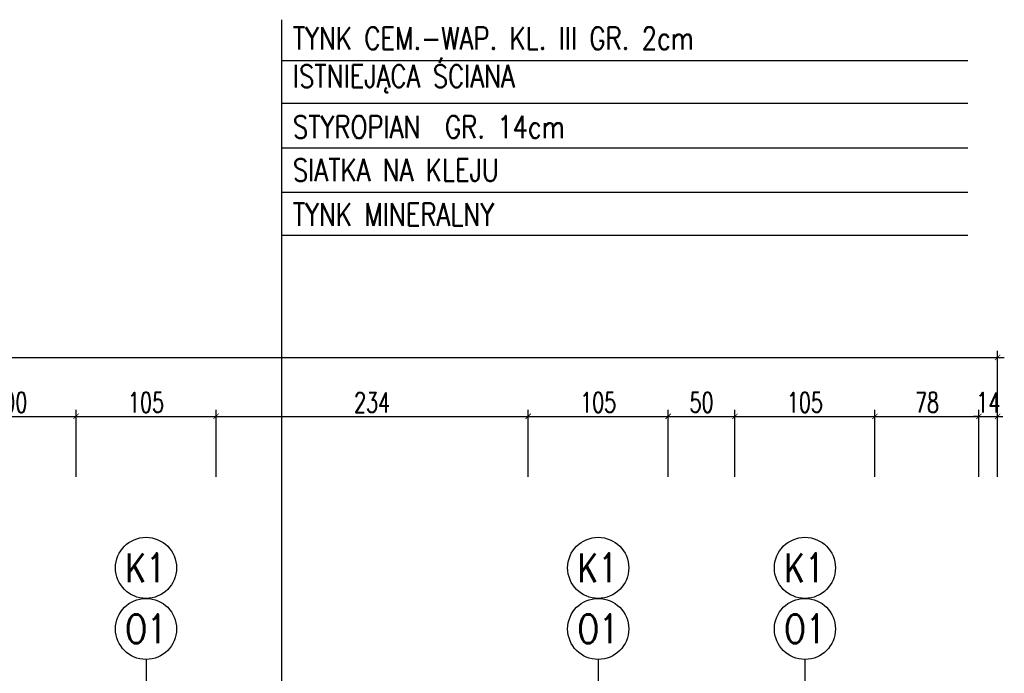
# Model space of a CAD drawing. Header units: millimetres. Extents: x 50026 to 146998, y 1038179 to 1573505.
# Tile 79 of 122: x 60537 to 61275, y 1048171 to 1048662. Entities that reach past the tile are written whole.
import ezdxf

# ---------------------------------------------------------------- set-up
doc = ezdxf.new("R2010")
doc.units = ezdxf.units.MM
doc.header["$LTSCALE"] = 0.025
for name, color, linetype in [('NAPISY', 2, 'Continuous'), ('OKNA OPISY', 7, 'Continuous'), ('zA_okna opisy', 7, 'Continuous'), ('ściany', 5, 'Continuous')]:
    doc.layers.add(name, color=color, linetype=linetype)
doc.styles.add('KS', font='romans.shx', dxfattribs={"width": 0.8, "height": 17.5})
doc.styles.add('ROMANS', font='romans.shx', dxfattribs={"width": 0.7})
doc.dimstyles.new('SIL', dxfattribs={"dimtxt": 15, "dimasz": 4, "dimexe": 5, "dimexo": 5, "dimgap": 3, "dimtad": 1, "dimdec": 4, "dimrnd": 0.5, "dimdsep": 46, "dimtxsty": 'ROMANS', "dimblk1": 'ARCHTICK', "dimblk2": 'ARCHTICK', "dimsah": 1, "dimcen": 5, "dimdle": 5, "dimclrd": 1, "dimclre": 1, "dimclrt": 2, "dimadec": 1, "dimazin": 0, "dimtfac": 0.013333, "dimtdec": 4, "dimtix": 1, "dimtmove": 0, "dimatfit": 3, "dimldrblk": 'ARCHTICK', "dimfxl": 0, "dimtolj": 1, "dimtzin": 0, "dimarcsym": 0})

# ---------------------------------------------------------------- blocks, each defined once
blk = doc.blocks.new('_ArchTick')
at = {"color": 0, "linetype": 'ByBlock', "const_width": 0.15}
blk.add_lwpolyline([(-0.5, -0.5), (0.5, 0.5)], dxfattribs=at)
blk = doc.blocks.new('*D204')
at = {"layer": 'Defpoints', "color": 0}
for p in [(60579.27, 1048364.19), (60479.27, 1048313.88), (60579.27, 1048313.88)]:
    blk.add_point(p, dxfattribs=at)
at = {"layer": 'ściany', "color": 1, "lineweight": -2}
for p, q in [((60479.27, 1048318.88), (60479.27, 1048369.19)), ((60579.27, 1048318.88), (60579.27, 1048369.19)), ((60474.27, 1048364.19), (60584.27, 1048364.19))]:
    blk.add_line(p, q, dxfattribs=at)
at = {"layer": 'ściany', "color": 1, "lineweight": -2, "xscale": 4, "yscale": 4, "zscale": 4, "rotation": 180}
blk.add_blockref('_ArchTick', (60479.27, 1048364.19), dxfattribs=at)
at = {"layer": 'ściany', "color": 1, "lineweight": -2, "xscale": 4, "yscale": 4, "zscale": 4}
blk.add_blockref('_ArchTick', (60579.27, 1048364.19), dxfattribs=at)
at = {"layer": 'ściany', "color": 2, "insert": (60529.27, 1048374.69), "char_height": 15, "attachment_point": 5, "style": 'ROMANS'}
blk.add_mtext('\\A1;100', dxfattribs=at)
blk = doc.blocks.new('*D205')
at = {"layer": 'Defpoints', "color": 0}
for p in [(60684.27, 1048364.19), (60579.27, 1048313.88), (60684.27, 1048313.88)]:
    blk.add_point(p, dxfattribs=at)
at = {"layer": 'ściany', "color": 1, "lineweight": -2}
for p, q in [((60579.27, 1048318.88), (60579.27, 1048369.19)), ((60684.27, 1048318.88), (60684.27, 1048369.19)), ((60574.27, 1048364.19), (60689.27, 1048364.19))]:
    blk.add_line(p, q, dxfattribs=at)
at = {"layer": 'ściany', "color": 1, "lineweight": -2, "xscale": 4, "yscale": 4, "zscale": 4, "rotation": 180}
blk.add_blockref('_ArchTick', (60579.27, 1048364.19), dxfattribs=at)
at = {"layer": 'ściany', "color": 1, "lineweight": -2, "xscale": 4, "yscale": 4, "zscale": 4}
blk.add_blockref('_ArchTick', (60684.27, 1048364.19), dxfattribs=at)
at = {"layer": 'ściany', "color": 2, "insert": (60631.77, 1048374.69), "char_height": 15, "attachment_point": 5, "style": 'ROMANS'}
blk.add_mtext('\\A1;105', dxfattribs=at)
blk = doc.blocks.new('*D206')
at = {"layer": 'Defpoints', "color": 0}
for p in [(60918.27, 1048364.19), (60684.27, 1048313.88), (60918.27, 1048313.88)]:
    blk.add_point(p, dxfattribs=at)
at = {"layer": 'ściany', "color": 1, "lineweight": -2}
for p, q in [((60684.27, 1048318.88), (60684.27, 1048369.19)), ((60918.27, 1048318.88), (60918.27, 1048369.19)), ((60679.27, 1048364.19), (60923.27, 1048364.19))]:
    blk.add_line(p, q, dxfattribs=at)
at = {"layer": 'ściany', "color": 1, "lineweight": -2, "xscale": 4, "yscale": 4, "zscale": 4, "rotation": 180}
blk.add_blockref('_ArchTick', (60684.27, 1048364.19), dxfattribs=at)
at = {"layer": 'ściany', "color": 1, "lineweight": -2, "xscale": 4, "yscale": 4, "zscale": 4}
blk.add_blockref('_ArchTick', (60918.27, 1048364.19), dxfattribs=at)
at = {"layer": 'ściany', "color": 2, "insert": (60801.27, 1048374.69), "char_height": 15, "attachment_point": 5, "style": 'ROMANS'}
blk.add_mtext('\\A1;234', dxfattribs=at)
blk = doc.blocks.new('*D207')
at = {"layer": 'Defpoints', "color": 0}
for p in [(61023.27, 1048364.19), (60918.27, 1048313.88), (61023.27, 1048313.88)]:
    blk.add_point(p, dxfattribs=at)
at = {"layer": 'ściany', "color": 1, "lineweight": -2}
for p, q in [((60918.27, 1048318.88), (60918.27, 1048369.19)), ((61023.27, 1048318.88), (61023.27, 1048369.19)), ((60913.27, 1048364.19), (61028.27, 1048364.19))]:
    blk.add_line(p, q, dxfattribs=at)
at = {"layer": 'ściany', "color": 1, "lineweight": -2, "xscale": 4, "yscale": 4, "zscale": 4, "rotation": 180}
blk.add_blockref('_ArchTick', (60918.27, 1048364.19), dxfattribs=at)
at = {"layer": 'ściany', "color": 1, "lineweight": -2, "xscale": 4, "yscale": 4, "zscale": 4}
blk.add_blockref('_ArchTick', (61023.27, 1048364.19), dxfattribs=at)
at = {"layer": 'ściany', "color": 2, "insert": (60970.77, 1048374.69), "char_height": 15, "attachment_point": 5, "style": 'ROMANS'}
blk.add_mtext('\\A1;105', dxfattribs=at)
blk = doc.blocks.new('*D208')
at = {"layer": 'Defpoints', "color": 0}
for p in [(61073.27, 1048364.19), (61023.27, 1048313.88), (61073.27, 1048313.88)]:
    blk.add_point(p, dxfattribs=at)
at = {"layer": 'ściany', "color": 1, "lineweight": -2}
for p, q in [((61023.27, 1048318.88), (61023.27, 1048369.19)), ((61073.27, 1048318.88), (61073.27, 1048369.19)), ((61018.27, 1048364.19), (61078.27, 1048364.19))]:
    blk.add_line(p, q, dxfattribs=at)
at = {"layer": 'ściany', "color": 1, "lineweight": -2, "xscale": 4, "yscale": 4, "zscale": 4, "rotation": 180}
blk.add_blockref('_ArchTick', (61023.27, 1048364.19), dxfattribs=at)
at = {"layer": 'ściany', "color": 1, "lineweight": -2, "xscale": 4, "yscale": 4, "zscale": 4}
blk.add_blockref('_ArchTick', (61073.27, 1048364.19), dxfattribs=at)
at = {"layer": 'ściany', "color": 2, "insert": (61048.27, 1048374.69), "char_height": 15, "attachment_point": 5, "style": 'ROMANS'}
blk.add_mtext('\\A1;50', dxfattribs=at)
blk = doc.blocks.new('*D209')
at = {"layer": 'Defpoints', "color": 0}
for p in [(61270.27, 1048364.19), (61256.27, 1048313.88), (61270.27, 1048313.88)]:
    blk.add_point(p, dxfattribs=at)
at = {"layer": 'ściany', "color": 1, "lineweight": -2}
for p, q in [((61256.27, 1048318.88), (61256.27, 1048369.19)), ((61270.27, 1048318.88), (61270.27, 1048369.19)), ((61256.27, 1048364.19), (61252.27, 1048364.19)), ((61256.27, 1048364.19), (61270.27, 1048364.19)), ((61270.27, 1048364.19), (61274.27, 1048364.19))]:
    blk.add_line(p, q, dxfattribs=at)
at = {"layer": 'ściany', "color": 1, "lineweight": -2, "xscale": 4, "yscale": 4, "zscale": 4}
blk.add_blockref('_ArchTick', (61256.27, 1048364.19), dxfattribs=at)
at = {"layer": 'ściany', "color": 1, "lineweight": -2, "xscale": 4, "yscale": 4, "zscale": 4, "rotation": 180}
blk.add_blockref('_ArchTick', (61270.27, 1048364.19), dxfattribs=at)
at = {"layer": 'ściany', "color": 2, "insert": (61263.27, 1048374.69), "char_height": 15, "attachment_point": 5, "style": 'ROMANS'}
blk.add_mtext('\\A1;14', dxfattribs=at)
blk = doc.blocks.new('*D210')
at = {"layer": 'Defpoints', "color": 0}
for p in [(61270.27, 1048408.39), (58539.27, 1048313.88), (61270.27, 1048313.88)]:
    blk.add_point(p, dxfattribs=at)
at = {"layer": 'ściany', "color": 1, "lineweight": -2}
for p, q in [((58539.27, 1048318.88), (58539.27, 1048413.39)), ((61270.27, 1048318.88), (61270.27, 1048413.39)), ((58534.27, 1048408.39), (61275.27, 1048408.39))]:
    blk.add_line(p, q, dxfattribs=at)
at = {"layer": 'ściany', "color": 1, "lineweight": -2, "xscale": 4, "yscale": 4, "zscale": 4, "rotation": 180}
blk.add_blockref('_ArchTick', (58539.27, 1048408.39), dxfattribs=at)
at = {"layer": 'ściany', "color": 1, "lineweight": -2, "xscale": 4, "yscale": 4, "zscale": 4}
blk.add_blockref('_ArchTick', (61270.27, 1048408.39), dxfattribs=at)
at = {"layer": 'ściany', "color": 2, "insert": (59904.77, 1048418.89), "char_height": 15, "attachment_point": 5, "style": 'ROMANS'}
blk.add_mtext('\\A1;2731', dxfattribs=at)
blk = doc.blocks.new('*D247')
at = {"layer": 'Defpoints', "color": 0}
for p in [(61178.27, 1048364.19), (61073.27, 1048313.88), (61178.27, 1048313.88)]:
    blk.add_point(p, dxfattribs=at)
at = {"layer": 'ściany', "color": 1, "lineweight": -2}
for p, q in [((61073.27, 1048318.88), (61073.27, 1048369.19)), ((61178.27, 1048318.88), (61178.27, 1048369.19)), ((61068.27, 1048364.19), (61183.27, 1048364.19))]:
    blk.add_line(p, q, dxfattribs=at)
at = {"layer": 'ściany', "color": 1, "lineweight": -2, "xscale": 4, "yscale": 4, "zscale": 4, "rotation": 180}
blk.add_blockref('_ArchTick', (61073.27, 1048364.19), dxfattribs=at)
at = {"layer": 'ściany', "color": 1, "lineweight": -2, "xscale": 4, "yscale": 4, "zscale": 4}
blk.add_blockref('_ArchTick', (61178.27, 1048364.19), dxfattribs=at)
at = {"layer": 'ściany', "color": 2, "insert": (61125.77, 1048374.69), "char_height": 15, "attachment_point": 5, "style": 'ROMANS'}
blk.add_mtext('\\A1;105', dxfattribs=at)
blk = doc.blocks.new('*D248')
at = {"layer": 'Defpoints', "color": 0}
for p in [(61256.27, 1048364.19), (61178.27, 1048313.88), (61256.27, 1048313.88)]:
    blk.add_point(p, dxfattribs=at)
at = {"layer": 'ściany', "color": 1, "lineweight": -2}
for p, q in [((61178.27, 1048318.88), (61178.27, 1048369.19)), ((61256.27, 1048318.88), (61256.27, 1048369.19)), ((61173.27, 1048364.19), (61261.27, 1048364.19))]:
    blk.add_line(p, q, dxfattribs=at)
at = {"layer": 'ściany', "color": 1, "lineweight": -2, "xscale": 4, "yscale": 4, "zscale": 4, "rotation": 180}
blk.add_blockref('_ArchTick', (61178.27, 1048364.19), dxfattribs=at)
at = {"layer": 'ściany', "color": 1, "lineweight": -2, "xscale": 4, "yscale": 4, "zscale": 4}
blk.add_blockref('_ArchTick', (61256.27, 1048364.19), dxfattribs=at)
at = {"layer": 'ściany', "color": 2, "insert": (61217.27, 1048374.69), "char_height": 15, "attachment_point": 5, "style": 'ROMANS'}
blk.add_mtext('\\A1;78', dxfattribs=at)

msp = doc.modelspace()

# ---------------------------------------------------------------- linework, layer by layer
at = {"layer": 'NAPISY', "color": 2, "linetype": 'Continuous', "ltscale": 0.2}
for p, q in [((60733.57398, 1048039.33304), (60733.57398, 1048661.8519)), ((60733.57398, 1048631.33369), (61247.9909, 1048631.33369)), ((60733.57398, 1048599.09007), (61247.9909, 1048599.09007)), ((60733.57398, 1048565.75067), (61247.9909, 1048565.75067)), ((60733.57398, 1048532.41126), (61247.9909, 1048532.41126)), ((60733.57398, 1048500.16764), (61247.9909, 1048500.16764))]:
    msp.add_line(p, q, dxfattribs=at)
at = {"layer": 'OKNA OPISY'}
for p, q in [((60631.77224, 1048181.76545), (60631.77224, 1048032.16462)), ((60970.77224, 1048181.76545), (60970.77224, 1048032.16462)), ((61125.77224, 1048181.76545), (61125.77224, 1048032.16462))]:
    msp.add_line(p, q, dxfattribs=at)
at = {"layer": 'zA_okna opisy', "color": 7, "linetype": 'Continuous'}
for centre in [(60631.77224, 1048250.50101), (60970.77224, 1048250.50101), (61125.77224, 1048250.50101), (60631.77224, 1048204.67731), (60970.77224, 1048204.67731), (61125.77224, 1048204.67731)]:
    msp.add_circle(centre, 22.91185, dxfattribs=at)

# ---------------------------------------------------------------- texts
at = {"layer": 'NAPISY', "color": 2, "linetype": 'Continuous', "ltscale": 0.2, "char_height": 16.8, "attachment_point": 1, "style": 'KS'}
for s, insert, width in [('TYNK CEM.-WAP. KL. III GR. 2cm', (60741.86577, 1048656.29868), 640.8295573), ('ISTNIEJĄCA ŚCIANA ', (60741.86577, 1048627.84754), 606.3338868), ('STYROPIAN  GR. 14cm', (60741.86577, 1048589.79337), 541.2703453), ('SIATKA NA KLEJU', (60741.86577, 1048557.37625), 640.8295573), ('TYNK MINERALNY', (60741.86577, 1048524.03685), 640.8295573)]:
    msp.add_mtext(s, dxfattribs=dict(at, insert=insert, width=width))
at = {"layer": 'zA_okna opisy', "color": 2, "style": 'ROMANS', "width": 0.8}
for s, p in [('K1', (60616.19399, 1048239.83436)), ('K1', (60955.19399, 1048239.83436)), ('K1', (61110.19399, 1048239.83436)), ('O1', (60616.19399, 1048194.01065)), ('O1', (60955.19399, 1048194.01065)), ('O1', (61110.19399, 1048194.01065))]:
    msp.add_text(s, height=21.541941, dxfattribs=at).set_placement(p)

# ---------------------------------------------------------------- dimensions: what is measured, and where the dimension line sits
at = {"layer": 'ściany', "color": 7}
dim = msp.add_linear_dim(base=(61270.27224, 1048408.38864), p1=(58539.27224, 1048313.87862), p2=(61270.27224, 1048313.87862), dimstyle='SIL', dxfattribs=at)
dim.commit()
dim.dimension.update_dxf_attribs({"geometry": '*D210', "text_midpoint": (59904.77224, 1048408.38864), "dimtype": 160})
for base, p1, p2, picture, middle in [((60579.27224, 1048364.19363), (60479.27224, 1048313.87862), (60579.27224, 1048313.87862), '*D204', (60529.27224, 1048374.69363)), ((60684.27224, 1048364.19363), (60579.27224, 1048313.87862), (60684.27224, 1048313.87862), '*D205', (60631.77224, 1048374.69363)), ((60918.27224, 1048364.19363), (60684.27224, 1048313.87862), (60918.27224, 1048313.87862), '*D206', (60801.27224, 1048374.69363)), ((61023.27224, 1048364.19363), (60918.27224, 1048313.87862), (61023.27224, 1048313.87862), '*D207', (60970.77224, 1048374.69363)), ((61073.27224, 1048364.19363), (61023.27224, 1048313.87862), (61073.27224, 1048313.87862), '*D208', (61048.27224, 1048374.69363)), ((61178.27224, 1048364.19363), (61073.27224, 1048313.87862), (61178.27224, 1048313.87862), '*D247', (61125.77224, 1048374.69363)), ((61270.27224, 1048364.19363), (61256.27224, 1048313.87862), (61270.27224, 1048313.87862), '*D209', (61263.27224, 1048374.69363))]:
    dim = msp.add_linear_dim(base=base, p1=p1, p2=p2, dimstyle='SIL', override={"dimtmove": 1}, dxfattribs=at)
    dim.commit()
    dim.dimension.update_dxf_attribs({"geometry": picture, "text_midpoint": middle})
dim = msp.add_linear_dim(base=(61256.27224, 1048364.19363), p1=(61178.27224, 1048313.87862), p2=(61256.27224, 1048313.87862), dimstyle='SIL', dxfattribs=at)
dim.commit()
dim.dimension.update_dxf_attribs({"geometry": '*D248', "text_midpoint": (61217.27224, 1048374.69363)})

doc.saveas('drawing.dxf')
